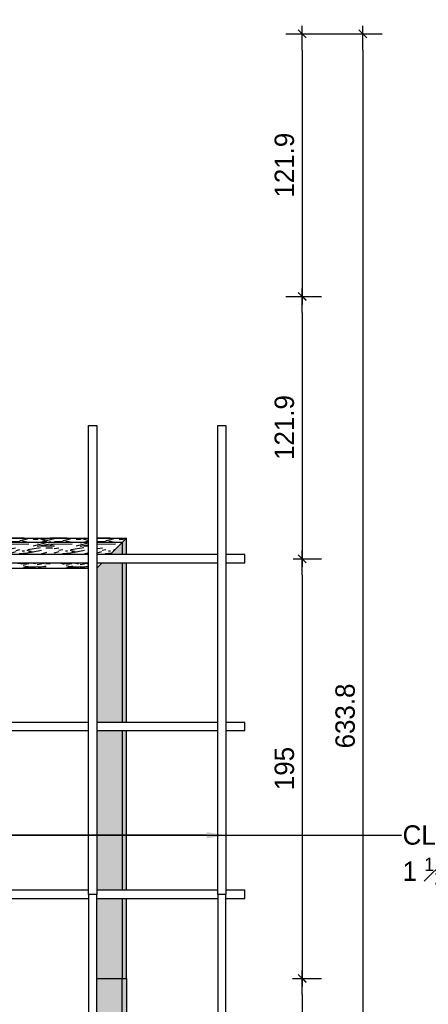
# Model space of a CAD drawing. Header units: millimetres. Extents: x 19458 to 19711, y 4351 to 4752.
# Tile 28 of 256: x 19522.21 to 19524.11, y 4517.67 to 4522.24. Entities that reach past the tile are written whole.
import ezdxf
from ezdxf import colors
from ezdxf.entities.mleader import LeaderData, LeaderLine
from ezdxf.math import Vec2, Vec3

# ---------------------------------------------------------------- set-up
doc = ezdxf.new("R2010")
doc.units = ezdxf.units.MM
doc.set_wipeout_variables(frame=1)
for name, color, linetype in [('0 @ 0.5', 7, 'Continuous'), ('ALFAJIAS', 3, 'Continuous'), ('BOTAGUAS', 8, 'Continuous'), ('CLAVADORES', 1, 'Continuous'), ('cotas', 1, 'Continuous'), ('cotas @ 300', 1, 'Continuous'), ('cotas @ 400', 1, 'Continuous'), ('cotas @ 500', 1, 'Continuous')]:
    doc.layers.add(name, color=color, linetype=linetype)
doc.styles.add('century gothic', font='GOTHIC.TTF')
doc.styles.add('COTAS SMC', font='GOTHIC.TTF')
doc.dimstyles.new('ANOTATIVE 100 SMCONSTRUCCIONES', dxfattribs={"dimscale": 0, "dimtxt": 0.18, "dimasz": 0.15, "dimexe": 0.18, "dimexo": 0.09, "dimgap": 0.1, "dimtad": 1, "dimzin": 0, "dimdsep": 46, "dimtxsty": 'century gothic', "dimblk1": 'FLECHA1', "dimblk2": 'FLECHA1', "dimsah": 1, "dimcen": 0.18, "dimdle": 0.075, "dimclrd": 1, "dimclre": 1, "dimclrt": 2, "dimaunit": 1, "dimadec": 0, "dimazin": 0, "dimtfac": 0.75, "dimtix": 1, "dimtmove": 2, "dimatfit": 3, "dimfxl": 0.09, "dimtvp": 1.5, "dimtfill": 1, "dimtolj": 1, "dimtzin": 0, "dimarcsym": 0})
doc.dimstyles.new('ANOTATIVE CM SMCONSTRUCCIONES', dxfattribs={"dimscale": 0, "dimtxt": 0.18, "dimasz": 0.15, "dimexe": 0.18, "dimexo": 0.18, "dimgap": 0.07, "dimtad": 1, "dimdec": 1, "dimlfac": 100, "dimdsep": 46, "dimtxsty": 'century gothic', "dimblk1": 'FLECHA1', "dimblk2": 'FLECHA1', "dimsah": 1, "dimcen": 0.18, "dimdle": 0.075, "dimclrd": 1, "dimclre": 1, "dimclrt": 2, "dimaunit": 1, "dimadec": 0, "dimazin": 2, "dimtfac": 0.75, "dimtdec": 1, "dimtix": 1, "dimtmove": 2, "dimatfit": 3, "dimfxl": 0.09, "dimtvp": 1.5, "dimtfill": 1, "dimtolj": 1, "dimtzin": 0, "dimarcsym": 0})
doc.dimstyles.new('PIES SMCONSTRUCCIONES', dxfattribs={"dimscale": 0, "dimtxt": 0.18, "dimasz": 0.2, "dimexe": 0.18, "dimexo": 0, "dimgap": 0.1, "dimtad": 1, "dimdec": 0, "dimlfac": 39.370079, "dimzin": 0, "dimdsep": 46, "dimlunit": 4, "dimtxsty": 'COTAS SMC', "dimblk1": 'FLECHA1', "dimblk2": 'FLECHA1', "dimsah": 1, "dimcen": 0.2, "dimdle": 0.075, "dimclrd": 1, "dimclre": 1, "dimclrt": 2, "dimaunit": 1, "dimadec": 0, "dimazin": 0, "dimtfac": 0.75, "dimtdec": 0, "dimtix": 1, "dimtmove": 2, "dimatfit": 3, "dimfxl": 0.09, "dimtvp": 1.5, "dimtfill": 1, "dimtolj": 1, "dimtzin": 0, "dimarcsym": 0})

# ---------------------------------------------------------------- blocks, each defined once
blk = doc.blocks.new('FLECHA1')
at = {"color": 4}
blk.add_line((-0.246176, -0.248081), (0.248081, 0.25), dxfattribs=at)
at = {"color": 1}
blk.add_line((-1, 0), (0.496162, 0), dxfattribs=at)
blk = doc.blocks.new('*D509')
at = {"layer": 'cotas', "color": 1, "lineweight": -2, "transparency": 16777216}
for p, q in [((19614.326, 4625.8448), (19614.326, 4700.8448)), ((19570.9836, 4550.8448), (19524.326, 4550.8448)), ((19614.326, 4548.4298), (19614.326, 4550.8448)), ((19570.5339, 4548.4298), (19524.326, 4548.4298)), ((19614.326, 4473.4298), (19614.326, 4398.4298))]:
    blk.add_line(p, q, dxfattribs=at)
at = {"layer": 'Defpoints', "color": 0, "transparency": 16777216}
for p in [(19614.326, 4550.8448), (19615.9836, 4550.8448), (19615.5339, 4548.4298)]:
    blk.add_point(p, dxfattribs=at)
at = {"layer": 'cotas', "color": 1, "lineweight": -2, "transparency": 16777216, "xscale": 75, "yscale": 75, "zscale": 75}
for p, rotation in [((19614.326, 4550.8448), 270), ((19614.326, 4548.4298), 90)]:
    blk.add_blockref('FLECHA1', p, dxfattribs=dict(at, rotation=rotation))
at = {"layer": 'cotas', "color": 2, "transparency": 16777216, "insert": (19517.3376, 4549.6373), "char_height": 90, "attachment_point": 5, "rotation": 90, "style": 'century gothic', "bg_fill": 3, "box_fill_scale": 1.1, "bg_fill_color": 256, "bg_fill_true_color": 13158600, "bg_fill_transparency": 0}
blk.add_mtext('\\A1;2.42', dxfattribs=at)
blk = doc.blocks.new('*D555')
at = {"layer": 'cotas', "color": 1, "lineweight": -2, "transparency": 16777216}
for p, q in [((19614.326, 4595.8448), (19614.326, 4640.8448)), ((19588.9836, 4550.8448), (19560.326, 4550.8448)), ((19614.326, 4548.4298), (19614.326, 4550.8448)), ((19588.5339, 4548.4298), (19560.326, 4548.4298)), ((19614.326, 4503.4298), (19614.326, 4458.4298))]:
    blk.add_line(p, q, dxfattribs=at)
at = {"layer": 'Defpoints', "color": 0, "transparency": 16777216}
for p in [(19614.326, 4550.8448), (19615.9836, 4550.8448), (19615.5339, 4548.4298)]:
    blk.add_point(p, dxfattribs=at)
at = {"layer": 'cotas', "color": 1, "lineweight": -2, "transparency": 16777216, "xscale": 45, "yscale": 45, "zscale": 45}
for p, rotation in [((19614.326, 4550.8448), 270), ((19614.326, 4548.4298), 90)]:
    blk.add_blockref('FLECHA1', p, dxfattribs=dict(at, rotation=rotation))
at = {"layer": 'cotas', "color": 2, "transparency": 16777216, "insert": (19556.133, 4549.6373), "char_height": 54, "attachment_point": 5, "rotation": 90, "style": 'century gothic', "bg_fill": 3, "box_fill_scale": 1.1, "bg_fill_color": 256, "bg_fill_true_color": 13158600, "bg_fill_transparency": 0}
blk.add_mtext('\\A1;2.42', dxfattribs=at)
blk = doc.blocks.new('*D561')
at = {"layer": 'cotas', "color": 1, "lineweight": -2, "transparency": 16777216}
for p, q in [((19614.326, 4610.8448), (19614.326, 4670.8448)), ((19579.9836, 4550.8448), (19542.326, 4550.8448)), ((19614.326, 4548.4298), (19614.326, 4550.8448)), ((19579.5339, 4548.4298), (19542.326, 4548.4298)), ((19614.326, 4488.4298), (19614.326, 4428.4298))]:
    blk.add_line(p, q, dxfattribs=at)
at = {"layer": 'Defpoints', "color": 0, "transparency": 16777216}
for p in [(19614.326, 4550.8448), (19615.9836, 4550.8448), (19615.5339, 4548.4298)]:
    blk.add_point(p, dxfattribs=at)
at = {"layer": 'cotas', "color": 1, "lineweight": -2, "transparency": 16777216, "xscale": 60, "yscale": 60, "zscale": 60}
for p, rotation in [((19614.326, 4550.8448), 270), ((19614.326, 4548.4298), 90)]:
    blk.add_blockref('FLECHA1', p, dxfattribs=dict(at, rotation=rotation))
at = {"layer": 'cotas', "color": 2, "transparency": 16777216, "insert": (19536.7353, 4549.6373), "char_height": 72, "attachment_point": 5, "rotation": 90, "style": 'century gothic', "bg_fill": 3, "box_fill_scale": 1.1, "bg_fill_color": 256, "bg_fill_true_color": 13158600, "bg_fill_transparency": 0}
blk.add_mtext('\\A1;2.42', dxfattribs=at)
blk = doc.blocks.new('*D564')
at = {"layer": 'cotas', "color": 1, "lineweight": -2, "transparency": 16777216}
for p, q in [((19620.0128, 4651.7533), (19620.0128, 4751.7533)), ((19620.4168, 4551.7533), (19530.0128, 4551.7533)), ((19620.0128, 4550.5333), (19620.0128, 4551.7533)), ((19620.4168, 4550.5333), (19530.0128, 4550.5333)), ((19620.0128, 4450.5333), (19620.0128, 4350.5333))]:
    blk.add_line(p, q, dxfattribs=at)
at = {"layer": 'Defpoints', "color": 0, "transparency": 16777216}
for p in [(19620.0128, 4551.7533), (19620.4168, 4551.7533), (19620.4168, 4550.5333)]:
    blk.add_point(p, dxfattribs=at)
at = {"layer": 'cotas', "color": 1, "lineweight": -2, "transparency": 16777216, "xscale": 100, "yscale": 100, "zscale": 100}
for p, rotation in [((19620.0128, 4551.7533), 270), ((19620.0128, 4550.5333), 90)]:
    blk.add_blockref('FLECHA1', p, dxfattribs=dict(at, rotation=rotation))
at = {"layer": 'cotas', "color": 2, "transparency": 16777216, "insert": (19523.8809, 4551.1433), "char_height": 90, "attachment_point": 5, "rotation": 90, "style": 'COTAS SMC', "bg_fill": 3, "box_fill_scale": 1.1, "bg_fill_color": 256, "bg_fill_true_color": 13158600, "bg_fill_transparency": 0}
blk.add_mtext("\\A1;4'", dxfattribs=at)
blk = doc.blocks.new('*D614')
at = {"layer": 'cotas', "color": 1, "lineweight": -2, "transparency": 16777216}
for p, q in [((19620.0128, 4631.7533), (19620.0128, 4711.7533)), ((19620.4168, 4551.7533), (19548.0128, 4551.7533)), ((19620.0128, 4550.5333), (19620.0128, 4551.7533)), ((19620.4168, 4550.5333), (19548.0128, 4550.5333)), ((19620.0128, 4470.5333), (19620.0128, 4390.5333))]:
    blk.add_line(p, q, dxfattribs=at)
at = {"layer": 'Defpoints', "color": 0, "transparency": 16777216}
for p in [(19620.0128, 4551.7533), (19620.4168, 4551.7533), (19620.4168, 4550.5333)]:
    blk.add_point(p, dxfattribs=at)
at = {"layer": 'cotas', "color": 1, "lineweight": -2, "transparency": 16777216, "xscale": 80, "yscale": 80, "zscale": 80}
for p, rotation in [((19620.0128, 4551.7533), 270), ((19620.0128, 4550.5333), 90)]:
    blk.add_blockref('FLECHA1', p, dxfattribs=dict(at, rotation=rotation))
at = {"layer": 'cotas', "color": 2, "transparency": 16777216, "insert": (19543.1073, 4551.1433), "char_height": 72, "attachment_point": 5, "rotation": 90, "style": 'COTAS SMC', "bg_fill": 3, "box_fill_scale": 1.1, "bg_fill_color": 256, "bg_fill_true_color": 13158600, "bg_fill_transparency": 0}
blk.add_mtext("\\A1;4'", dxfattribs=at)
blk = doc.blocks.new('B01')
blk.add_wipeout([(19443.983, 4515.7425), (19444.123, 4515.8825), (19444.123, 4517.7875), (19443.983, 4517.7875)]).dxf.layer = 'BOTAGUAS'
at = {"layer": 'BOTAGUAS'}
h = blk.add_hatch(dxfattribs=at)
h.set_pattern_fill('MADERA_03', color=250, scale=0.2, angle=90, pattern_type=2)
h.set_pattern_definition([(90, (-0.156, 0.142), (-0.2, 1e-17), [0.04, -0.16]), (98.9726, (-0.048, 0.144), (-0.199999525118, 1.200000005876), [0.0384708, -3.8086058]), (95.7105, (-0.06, 0.142), (-0.19999710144, 1.800000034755), [0.0401996, -1.9697752]), (74.5779, (-0.12, 0.142), (0.5999974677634, 2.1999999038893), [0.0601664, -5.9564754]), (83.6599, (-0.186, 0.146), (-4.086e-07, 0.200000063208), [0.0362216, -1.7748552]), (75.0686, (-0.072, 0.152), (0.199999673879, 0.799999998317), [0.0310484, -3.0737864]), (78.6901, (-0.188, 0.082), (-7.413e-08, 0.2000000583), [0.0815844, -0.9382194]), (95.7105, (-0.03, 0.144), (-0.19999710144, 1.800000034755), [0.0200998, -1.989875]), (90, (-0.114, 0.142), (-0.2, 1e-17), [0.02, -0.18]), (90, (-0.138, 0.102), (-0.2, 1e-17), [0.06, -0.14]), (101.3099, (-0.168, 0.142), (-0.19999948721, 0.79999995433), [0.020396, -0.9994078]), (92.7263, (-0.094, 0.122), (-0.1999992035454, 4.0000000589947), [0.0420476, -4.1627116]), (82.4054, (-0.088, 0.132), (0.19999873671, 1.599999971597), [0.0302654, -2.9962834]), (90, (-0.012, 0.122), (-0.2, 1e-17), [0.04, -0.16]), (88.8309, (-0.002, 0.102), (-1.5360345e-07, 0.2000000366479), [0.0980204, -9.70402]), (90, (-0.152, 0.102), (-0.2, 1e-17), [0.02, -0.18]), (90, (-0.168, 0.122), (-0.2, 1e-17), [0.02, -0.18]), (90, (-0.186, 0.032), (-0.2, 1e-17), [0.03, -0.17]), (80.5377, (-0.196, 0.086), (-7.752e-08, 0.200000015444), [0.0608276, -1.1557248]), (90, (-0.196, 0.022), (-0.2, 1e-17), [0.04, -0.16]), (90, (-0.016, 1e-18), (-0.2, 1e-17), [0.022, -0.178]), (90, (-0.026, 0.102), (-0.2, 1e-17), [0.02, -0.18]), (90, (-0.032, 2e-18), (-0.2, 1e-17), [0.042, -0.158]), (95.4403, (-0.044, 0.102), (-0.199998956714, 1.9999999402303), [0.04219, -4.1768144]), (90, (-0.06, 0.104), (-0.2, 1e-17), [0.038, -0.162]), (90, (-0.064, 4e-18), (-0.2, 1e-17), [0.022, -0.178]), (88.8309, (-0.096, 0.024), (-1.5360345e-07, 0.2000000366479), [0.0980204, -9.70402]), (90, (-0.114, 0.042), (-0.2, 1e-17), [0.02, -0.18]), (90, (-0.12, 0.022), (-0.2, 1e-17), [0.02, -0.18]), (90, (-0.12, 0.102), (-0.2, 1e-17), [0.04, -0.16]), (90, (-0.124, 0.062), (-0.2, 1e-17), [0.02, -0.18]), (90, (-0.148, 0.022), (-0.2, 1e-17), [0.04, -0.16]), (109.6538, (-0.064, 0.076), (-0.79999891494, 2.200000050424), [0.0297322, -2.9434812]), (101.3099, (-0.12, 0.042), (-0.19999948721, 0.79999995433), [0.020396, -0.9994078]), (101.3099, (-0.11, 0.122), (-0.19999948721, 0.79999995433), [0.020396, -0.9994078]), (95.7105, (-0.186, 0.062), (-0.19999710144, 1.800000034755), [0.0200998, -1.989875]), (79.6952, (-0.2, 1e-17), (0.19999893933, 1.199999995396), [0.0223606, -2.213707]), (78.6901, (-0.016, 0.022), (-7.413e-08, 0.2000000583), [0.020396, -0.9994078]), (180, (-0.012, 0.042), (-2e-17, -0.2), [0, -0.2]), (76.6076, (-0.124, 8e-18), (0.7999939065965, 3.400000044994), [0.043174, -4.2742308]), (101.3099, (-0.152, 0.122), (-0.19999948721, 0.79999995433), [0.020396, -0.9994078]), (100.3048, (-0.026, 0.122), (-0.199999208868, 0.999999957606), [0.0223606, -2.213707]), (78.6901, (-0.114, 0.062), (-7.413e-08, 0.2000000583), [0.020396, -0.9994078]), (78.6901, (-0.124, 0.082), (-7.413e-08, 0.2000000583), [0.020396, -0.9994078]), (71.5651, (-0.104, 6e-18), (-2.3367e-07, 0.19999995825), [0.0252982, -0.6071572]), (75.9638, (-0.172, 0.022), (-2.4875e-07, 0.19999992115), [0.0824622, -0.7421588]), (73.3008, (-0.186, 0.062), (0.39999874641, 1.399999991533), [0.0626418, -2.025419]), (90, (-0.196, 0.062), (-0.2, 1e-17), [0.024, -0.176]), (75.9638, (-0.032, 0.042), (-2.4875e-07, 0.19999992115), [0.0824622, -0.7421588]), (75.9638, (-0.046, 0.022), (-2.4875e-07, 0.19999992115), [0.0824622, -0.7421588]), (75.9638, (-0.064, 0.022), (-2.4875e-07, 0.19999992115), [0.0824622, -0.7421588]), (79.6952, (-0.152, 9e-18), (0.19999893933, 1.199999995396), [0.0223606, -2.213707]), (75.9638, (-0.148, 0.062), (-2.4875e-07, 0.19999992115), [0.041231, -0.78339]), (79.6952, (-0.088, 5e-18), (0.19999893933, 1.199999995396), [0.0223606, -2.213707]), (87.6141, (-0.074, 0.104), (-2.452822e-07, 0.199999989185), [0.0480416, -4.756123]), (79.6952, (-0.11, 0.082), (0.19999893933, 1.199999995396), [0.0223606, -2.213707]), (102.5288, (-0.106, 0.104), (-0.199999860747, 0.800000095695), [0.018439, -1.8254698]), (79.5626, (-0.078, 5e-18), (0.3999970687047, 2.199999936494), [0.0772788, -7.650591]), (81.8699, (-0.064, 0.076), (4.835e-08, 0.199999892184), [0.0282842, -1.3859292]), (94.7636, (-0.084, 0.022), (-0.199998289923, 2.199999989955), [0.0481664, -2.3601524]), (90, (-0.088, 0.07), (-0.2, 1e-17), [0.062, -0.138]), (74.7449, (-0.178, 1e-17), (0.199999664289, 0.799999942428), [0.0228036, -2.2575472]), (80.5377, (-0.012, 0.042), (-7.752e-08, 0.200000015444), [0.0608276, -1.1557248]), (70.0169, (-0.054, 3e-18), (0.19999986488, 0.599999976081), [0.0234094, -2.3175304]), (90, (-0.172, 0.162), (-0.2, 1e-17), [0.01, -0.19]), (90, (-0.084, 0.162), (-0.2, 1e-17), [0.02, -0.18]), (101.3099, (-0.012, 0.162), (-0.19999948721, 0.79999995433), [0.020396, -0.9994078]), (90, (-0.032, 0.164), (-0.2, 1e-17), [0.036, -0.164]), (73.3008, (-0.138, 0.162), (0.39999874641, 1.399999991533), [0.0208806, -2.0671802]), (78.0207, (-0.096, 0.164), (0.8002195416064, 3.7999999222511), [0.0368014, -6.7101288]), (180, (-0.012, 0.162), (-2e-17, -0.2), [0, -0.2]), (90, (-0.016, 0.182), (-0.2, 1e-17), [0.018, -0.182]), (90, (-0.054, 0.182), (-0.2, 1e-17), [0.018, -0.182]), (90, (-0.064, 0.182), (-0.2, 1e-17), [0.018, -0.182]), (66.0376, (-0.132, 0.182), (0.599997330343, 1.400000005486), [0.0196978, -1.9500724]), (78.5163, (-0.156, 0.182), (0.2000310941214, 0.99999999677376), [0.0183676, -13.043105]), (71.5651, (-0.084, 0.182), (-2.3367e-07, 0.19999995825), [0.0189736, -0.6134816]), (77.4712, (-0.182, 0.182), (0.19999992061, 1.000000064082), [0.018439, -1.8254698])])
h.paths.add_polyline_path([(19443.983, 4515.7425), (19444.123, 4515.8825), (19444.123, 4517.7875), (19443.983, 4517.7875)])
blk.add_line((19444.003, 4515.7625), (19444.003, 4517.7875), dxfattribs=at)
blk.add_lwpolyline([(19443.983, 4515.7425), (19444.123, 4515.8825), (19444.123, 4517.7875), (19443.983, 4517.7875)], close=True, dxfattribs=at)
blk = doc.blocks.new('B04')
blk.add_wipeout([(19443.983, 4519.8325), (19444.123, 4519.6925), (19445.6411, 4519.6925), (19445.6411, 4519.8325)]).dxf.layer = 'BOTAGUAS'
at = {"layer": 'BOTAGUAS'}
h = blk.add_hatch(dxfattribs=at)
h.set_pattern_fill('MADERA_03', color=250, scale=0.2, pattern_type=2)
h.set_pattern_definition([(0, (31.14303, 0.156), (0, 0.2), [0.04, -0.16]), (8.9726, (31.145034, 0.048), (1.200000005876, 0.199999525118), [0.0384708, -3.8086058]), (5.7105, (31.143034, 0.06), (1.800000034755, 0.19999710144), [0.0401996, -1.9697752]), (344.5779, (31.1430343, 0.12), (2.1999999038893, -0.5999974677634), [0.0601664, -5.9564754]), (353.6599, (31.147034, 0.186), (0.200000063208, 4.086e-07), [0.0362216, -1.7748552]), (345.0686, (31.153034, 0.072), (0.799999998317, -0.199999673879), [0.0310484, -3.0737864]), (348.6901, (31.083034, 0.188), (0.2000000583, 7.413e-08), [0.0815844, -0.9382194]), (5.7105, (31.145034, 0.03), (1.800000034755, 0.19999710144), [0.0200998, -1.989875]), (0, (31.14303, 0.114), (0, 0.2), [0.02, -0.18]), (0, (31.10303, 0.138), (0, 0.2), [0.06, -0.14]), (11.3099, (31.143034, 0.168), (0.79999995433, 0.19999948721), [0.020396, -0.9994078]), (2.7263, (31.123034, 0.094), (4.0000000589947, 0.1999992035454), [0.0420476, -4.1627116]), (352.4054, (31.133034, 0.088), (1.599999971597, -0.19999873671), [0.0302654, -2.9962834]), (0, (31.12303, 0.012), (0, 0.2), [0.04, -0.16]), (358.8309, (31.1030343, 0.002), (0.2000000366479, 1.5360345e-07), [0.0980204, -9.70402]), (0, (31.10303, 0.152), (0, 0.2), [0.02, -0.18]), (0, (31.12303, 0.168), (0, 0.2), [0.02, -0.18]), (0, (31.03303, 0.186), (0, 0.2), [0.03, -0.17]), (350.5377, (31.087034, 0.196), (0.200000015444, 7.752e-08), [0.0608276, -1.1557248]), (0, (31.02303, 0.196), (0, 0.2), [0.04, -0.16]), (0, (31.00103, 0.016), (0, 0.2), [0.022, -0.178]), (0, (31.10303, 0.026), (0, 0.2), [0.02, -0.18]), (0, (31.00103, 0.032), (0, 0.2), [0.042, -0.158]), (5.4403, (31.103034, 0.044), (1.9999999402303, 0.199998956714), [0.04219, -4.1768144]), (0, (31.10503, 0.06), (0, 0.2), [0.038, -0.162]), (0, (31.00103, 0.064), (0, 0.2), [0.022, -0.178]), (358.8309, (31.0250343, 0.096), (0.2000000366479, 1.5360345e-07), [0.0980204, -9.70402]), (0, (31.04303, 0.114), (0, 0.2), [0.02, -0.18]), (0, (31.02303, 0.12), (0, 0.2), [0.02, -0.18]), (0, (31.10303, 0.12), (0, 0.2), [0.04, -0.16]), (0, (31.06303, 0.124), (0, 0.2), [0.02, -0.18]), (0, (31.02303, 0.148), (0, 0.2), [0.04, -0.16]), (19.6538, (31.077034, 0.064), (2.200000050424, 0.79999891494), [0.0297322, -2.9434812]), (11.3099, (31.043034, 0.12), (0.79999995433, 0.19999948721), [0.020396, -0.9994078]), (11.3099, (31.123034, 0.11), (0.79999995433, 0.19999948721), [0.020396, -0.9994078]), (5.7105, (31.063034, 0.186), (1.800000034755, 0.19999710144), [0.0200998, -1.989875]), (349.6952, (31.001034, 0.2), (1.199999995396, -0.19999893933), [0.0223606, -2.213707]), (348.6901, (31.023034, 0.016), (0.2000000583, 7.413e-08), [0.020396, -0.9994078]), (90, (31.04303, 0.012), (-0.2, 1e-17), [0, -0.2]), (346.6076, (31.001034, 0.124), (3.400000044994, -0.7999939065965), [0.043174, -4.2742308]), (11.3099, (31.123034, 0.152), (0.79999995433, 0.19999948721), [0.020396, -0.9994078]), (10.3048, (31.123034, 0.026), (0.999999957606, 0.199999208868), [0.0223606, -2.213707]), (348.6901, (31.063034, 0.114), (0.2000000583, 7.413e-08), [0.020396, -0.9994078]), (348.6901, (31.083034, 0.124), (0.2000000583, 7.413e-08), [0.020396, -0.9994078]), (341.5651, (31.001034, 0.104), (0.19999995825, 2.3367e-07), [0.0252982, -0.6071572]), (345.9638, (31.023034, 0.172), (0.19999992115, 2.4875e-07), [0.0824622, -0.7421588]), (343.3008, (31.063034, 0.186), (1.399999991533, -0.39999874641), [0.0626418, -2.025419]), (0, (31.06303, 0.196), (0, 0.2), [0.024, -0.176]), (345.9638, (31.043034, 0.032), (0.19999992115, 2.4875e-07), [0.0824622, -0.7421588]), (345.9638, (31.023034, 0.046), (0.19999992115, 2.4875e-07), [0.0824622, -0.7421588]), (345.9638, (31.023034, 0.064), (0.19999992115, 2.4875e-07), [0.0824622, -0.7421588]), (349.6952, (31.001034, 0.152), (1.199999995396, -0.19999893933), [0.0223606, -2.213707]), (345.9638, (31.063034, 0.148), (0.19999992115, 2.4875e-07), [0.041231, -0.78339]), (349.6952, (31.001034, 0.088), (1.199999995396, -0.19999893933), [0.0223606, -2.213707]), (357.6141, (31.105034, 0.074), (0.199999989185, 2.452822e-07), [0.0480416, -4.756123]), (349.6952, (31.083034, 0.11), (1.199999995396, -0.19999893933), [0.0223606, -2.213707]), (12.5288, (31.105034, 0.106), (0.800000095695, 0.199999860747), [0.018439, -1.8254698]), (349.5626, (31.0010343, 0.078), (2.199999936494, -0.3999970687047), [0.0772788, -7.650591]), (351.8699, (31.077034, 0.064), (0.199999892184, -4.835e-08), [0.0282842, -1.3859292]), (4.7636, (31.023034, 0.084), (2.199999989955, 0.199998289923), [0.0481664, -2.3601524]), (0, (31.07103, 0.088), (0, 0.2), [0.062, -0.138]), (344.7449, (31.001034, 0.178), (0.799999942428, -0.199999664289), [0.0228036, -2.2575472]), (350.5377, (31.043034, 0.012), (0.200000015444, 7.752e-08), [0.0608276, -1.1557248]), (340.0169, (31.001034, 0.054), (0.599999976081, -0.19999986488), [0.0234094, -2.3175304]), (0, (31.16303, 0.172), (0, 0.2), [0.01, -0.19]), (0, (31.16303, 0.084), (0, 0.2), [0.02, -0.18]), (11.3099, (31.163034, 0.012), (0.79999995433, 0.19999948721), [0.020396, -0.9994078]), (0, (31.16503, 0.032), (0, 0.2), [0.036, -0.164]), (343.3008, (31.163034, 0.138), (1.399999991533, -0.39999874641), [0.0208806, -2.0671802]), (348.0207, (31.1650343, 0.096), (3.7999999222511, -0.8002195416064), [0.0368014, -6.7101288]), (90, (31.16303, 0.012), (-0.2, 1e-17), [0, -0.2]), (0, (31.18303, 0.016), (0, 0.2), [0.018, -0.182]), (0, (31.18303, 0.054), (0, 0.2), [0.018, -0.182]), (0, (31.18303, 0.064), (0, 0.2), [0.018, -0.182]), (336.0376, (31.183034, 0.132), (1.400000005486, -0.599997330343), [0.0196978, -1.9500724]), (348.5163, (31.1830343, 0.156), (0.99999999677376, -0.2000310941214), [0.0183676, -13.043105]), (341.5651, (31.183034, 0.084), (0.19999995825, 2.3367e-07), [0.0189736, -0.6134816]), (347.4712, (31.183034, 0.182), (1.000000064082, -0.19999992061), [0.018439, -1.8254698])])
h.paths.add_polyline_path([(19443.983, 4519.8325), (19444.123, 4519.6925), (19445.6411, 4519.6925), (19445.6411, 4519.8325)])
blk.add_line((19444.003, 4519.8125), (19445.6411, 4519.8125), dxfattribs=at)
blk.add_lwpolyline([(19443.983, 4519.8325), (19444.123, 4519.6925), (19445.6411, 4519.6925), (19445.6411, 4519.8325)], close=True, dxfattribs=at)
blk = doc.blocks.new('*D775')
at = {"color": 1, "lineweight": -2, "transparency": 16777216}
for p, q in [((19523.4502, 4522.1759), (19523.6165, 4522.1759)), ((19523.5265, 4522.1009), (19523.5265, 4521.0317)), ((19523.4502, 4520.9567), (19523.6165, 4520.9567))]:
    blk.add_line(p, q, dxfattribs=at)
at = {"layer": 'Defpoints', "color": 0, "transparency": 16777216}
for p in [(19523.3602, 4522.1759), (19523.3602, 4520.9567), (19523.5265, 4520.9567)]:
    blk.add_point(p, dxfattribs=at)
at = {"color": 1, "lineweight": -2, "transparency": 16777216, "xscale": 0.075, "yscale": 0.075, "zscale": 0.075}
for p, rotation in [((19523.5265, 4522.1759), 90), ((19523.5265, 4520.9567), 270)]:
    blk.add_blockref('FLECHA1', p, dxfattribs=dict(at, rotation=rotation))
at = {"color": 2, "transparency": 16777216, "insert": (19523.4442, 4521.5663), "char_height": 0.09, "attachment_point": 5, "rotation": 90, "style": 'century gothic', "bg_fill": 3, "box_fill_scale": 1.1, "bg_fill_color": 256, "bg_fill_true_color": 13158600, "bg_fill_transparency": 0}
blk.add_mtext('\\A1;121.9', dxfattribs=at)
blk = doc.blocks.new('*D776')
at = {"color": 1, "lineweight": -2, "transparency": 16777216}
for p, q in [((19523.4502, 4520.9567), (19523.6165, 4520.9567)), ((19523.5265, 4520.8817), (19523.5265, 4519.8125)), ((19523.4852, 4519.7375), (19523.6165, 4519.7375))]:
    blk.add_line(p, q, dxfattribs=at)
at = {"layer": 'Defpoints', "color": 0, "transparency": 16777216}
for p in [(19523.3602, 4520.9567), (19523.3952, 4519.7375), (19523.5265, 4519.7375)]:
    blk.add_point(p, dxfattribs=at)
at = {"color": 1, "lineweight": -2, "transparency": 16777216, "xscale": 0.075, "yscale": 0.075, "zscale": 0.075}
for p, rotation in [((19523.5265, 4520.9567), 90), ((19523.5265, 4519.7375), 270)]:
    blk.add_blockref('FLECHA1', p, dxfattribs=dict(at, rotation=rotation))
at = {"color": 2, "transparency": 16777216, "insert": (19523.4442, 4520.3471), "char_height": 0.09, "attachment_point": 5, "rotation": 90, "style": 'century gothic', "bg_fill": 3, "box_fill_scale": 1.1, "bg_fill_color": 256, "bg_fill_true_color": 13158600, "bg_fill_transparency": 0}
blk.add_mtext('\\A1;121.9', dxfattribs=at)
blk = doc.blocks.new('*D777')
at = {"color": 1, "lineweight": -2, "transparency": 16777216}
for p, q in [((19523.4852, 4519.7375), (19523.6165, 4519.7375)), ((19523.5265, 4519.6625), (19523.5265, 4517.8625)), ((19523.4822, 4517.7875), (19523.6165, 4517.7875))]:
    blk.add_line(p, q, dxfattribs=at)
at = {"layer": 'Defpoints', "color": 0, "transparency": 16777216}
for p in [(19523.3952, 4519.7375), (19523.3922, 4517.7875), (19523.5265, 4517.7875)]:
    blk.add_point(p, dxfattribs=at)
at = {"color": 1, "lineweight": -2, "transparency": 16777216, "xscale": 0.075, "yscale": 0.075, "zscale": 0.075}
for p, rotation in [((19523.5265, 4519.7375), 90), ((19523.5265, 4517.7875), 270)]:
    blk.add_blockref('FLECHA1', p, dxfattribs=dict(at, rotation=rotation))
at = {"color": 2, "transparency": 16777216, "insert": (19523.4442, 4518.7625), "char_height": 0.09, "attachment_point": 5, "rotation": 90, "style": 'century gothic', "bg_fill": 3, "box_fill_scale": 1.1, "bg_fill_color": 256, "bg_fill_true_color": 13158600, "bg_fill_transparency": 0}
blk.add_mtext('\\A1;195', dxfattribs=at)
blk = doc.blocks.new('*D778')
at = {"color": 1, "lineweight": -2, "transparency": 16777216}
for p, q in [((19523.4822, 4517.7875), (19523.6165, 4517.7875)), ((19523.5265, 4517.7125), (19523.5265, 4516.8875)), ((19523.481, 4516.8125), (19523.6165, 4516.8125))]:
    blk.add_line(p, q, dxfattribs=at)
at = {"layer": 'Defpoints', "color": 0, "transparency": 16777216}
for p in [(19523.3922, 4517.7875), (19523.391, 4516.8125), (19523.5265, 4516.8125)]:
    blk.add_point(p, dxfattribs=at)
at = {"color": 1, "lineweight": -2, "transparency": 16777216, "xscale": 0.075, "yscale": 0.075, "zscale": 0.075}
for p, rotation in [((19523.5265, 4517.7875), 90), ((19523.5265, 4516.8125), 270)]:
    blk.add_blockref('FLECHA1', p, dxfattribs=dict(at, rotation=rotation))
at = {"color": 2, "transparency": 16777216, "insert": (19523.4442, 4517.3), "char_height": 0.09, "attachment_point": 5, "rotation": 90, "style": 'century gothic', "bg_fill": 3, "box_fill_scale": 1.1, "bg_fill_color": 256, "bg_fill_true_color": 13158600, "bg_fill_transparency": 0}
blk.add_mtext('\\A1;97.5', dxfattribs=at)
blk = doc.blocks.new('*D780')
at = {"color": 1, "lineweight": -2, "transparency": 16777216}
for p, q in [((19523.4502, 4522.1759), (19523.8989, 4522.1759)), ((19523.8089, 4522.1009), (19523.8089, 4515.9125)), ((19523.4502, 4515.8375), (19523.8989, 4515.8375))]:
    blk.add_line(p, q, dxfattribs=at)
at = {"layer": 'Defpoints', "color": 0, "transparency": 16777216}
for p in [(19523.3602, 4522.1759), (19523.3602, 4515.8375), (19523.8089, 4515.8375)]:
    blk.add_point(p, dxfattribs=at)
at = {"color": 1, "lineweight": -2, "transparency": 16777216, "xscale": 0.075, "yscale": 0.075, "zscale": 0.075}
for p, rotation in [((19523.8089, 4522.1759), 90), ((19523.8089, 4515.8375), 270)]:
    blk.add_blockref('FLECHA1', p, dxfattribs=dict(at, rotation=rotation))
at = {"color": 2, "transparency": 16777216, "insert": (19523.7266, 4519.0067), "char_height": 0.09, "attachment_point": 5, "rotation": 90, "style": 'century gothic', "bg_fill": 3, "box_fill_scale": 1.1, "bg_fill_color": 256, "bg_fill_true_color": 13158600, "bg_fill_transparency": 0}
blk.add_mtext('\\A1;633.8', dxfattribs=at)
blk = doc.blocks.new('RF02')
at = {"color": 2}
blk.add_wipeout([(19523.2101, 4522.5007), (19523.2101, 4522.4627), (19526.9945, 4522.4627), (19526.9945, 4522.5007)], dxfattribs=at).dxf.layer = 'ALFAJIAS'
at = {"layer": 'ALFAJIAS', "color": 2}
for p, q in [((19523.2101, 4522.4627), (19523.2101, 4522.5007)), ((19523.2253, 4522.5007), (19523.2101, 4522.5007)), ((19523.2101, 4522.4627), (19523.2253, 4522.4627)), ((19523.2253, 4522.4627), (19523.2253, 4522.5007)), ((19523.2253, 4522.5007), (19523.8532, 4522.5007)), ((19523.8532, 4522.4627), (19523.2253, 4522.4627)), ((19523.8586, 4522.5007), (19523.8532, 4522.5007)), ((19523.8586, 4522.4627), (19523.8532, 4522.4627)), ((19523.8586, 4522.5007), (19525.067, 4522.5007)), ((19525.067, 4522.4627), (19523.8586, 4522.4627)), ((19525.067, 4522.5007), (19525.067, 4522.4627)), ((19526.9945, 4522.5007), (19525.067, 4522.5007)), ((19525.067, 4522.4627), (19526.9945, 4522.4627)), ((19526.9945, 4522.4627), (19526.9945, 4522.5007))]:
    blk.add_line(p, q, dxfattribs=at)
blk = doc.blocks.new('CL03')
blk.add_wipeout([(19519.5346, 4515.2185), (19519.5726, 4515.2185), (19519.5726, 4518.1775), (19519.5346, 4518.1775)]).dxf.layer = 'CLAVADORES'
at = {"layer": 'CLAVADORES'}
blk.add_lwpolyline([(19519.5346, 4515.2185), (19519.5726, 4515.2185), (19519.5726, 4518.1775), (19519.5346, 4518.1775)], close=True, dxfattribs=at)
blk = doc.blocks.new('CL04')
blk.add_wipeout([(19519.5346, 4520.3565), (19519.5726, 4520.3565), (19519.5726, 4518.1775), (19519.5346, 4518.1775)]).dxf.layer = 'CLAVADORES'
at = {"layer": 'CLAVADORES'}
blk.add_lwpolyline([(19519.5346, 4520.3565), (19519.5726, 4520.3565), (19519.5726, 4518.1775), (19519.5346, 4518.1775)], close=True, dxfattribs=at)
blk = doc.blocks.new('*U796')
at = {"layer": 'cotas @ 500'}
dim = blk.add_linear_dim(base=(19614.3260382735, 4550.8448237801), p1=(19615.5338597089, 4548.4298237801), p2=(19615.9836080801, 4550.8448237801), angle=90, dimstyle='ANOTATIVE 100 SMCONSTRUCCIONES', override={"dimscale": 500, "dimtix": 1, "dimtofl": 1, "dimtmove": 1, "dimatfit": 1}, dxfattribs=at)
dim.commit()
dim.dimension.update_dxf_attribs({"geometry": '*D509', "text_midpoint": (19517.3375950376, 4549.6373237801)})
at = {"layer": 'cotas @ 300'}
dim = blk.add_linear_dim(base=(19614.3260382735, 4550.8448237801), p1=(19615.5338597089, 4548.4298237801), p2=(19615.9836080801, 4550.8448237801), angle=90, dimstyle='ANOTATIVE 100 SMCONSTRUCCIONES', override={"dimscale": 300, "dimtix": 1, "dimtofl": 1, "dimtmove": 1, "dimatfit": 1}, dxfattribs=at)
dim.commit()
dim.dimension.update_dxf_attribs({"geometry": '*D555', "text_midpoint": (19556.132972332, 4549.6373237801)})
at = {"layer": 'cotas @ 400'}
dim = blk.add_linear_dim(base=(19614.3260382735, 4550.8448237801), p1=(19615.5338597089, 4548.4298237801), p2=(19615.9836080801, 4550.8448237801), angle=90, dimstyle='ANOTATIVE 100 SMCONSTRUCCIONES', override={"dimscale": 400, "dimtix": 1, "dimtofl": 1, "dimtmove": 1, "dimatfit": 1}, dxfattribs=at)
dim.commit()
dim.dimension.update_dxf_attribs({"geometry": '*D561', "text_midpoint": (19536.7352836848, 4549.6373237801)})
blk = doc.blocks.new('*U798')
at = {"layer": 'cotas @ 500'}
dim = blk.add_linear_dim(base=(19620.0128, 4551.7533), p1=(19620.4168, 4550.5333), p2=(19620.4168, 4551.7533), angle=90, dimstyle='PIES SMCONSTRUCCIONES', override={"dimscale": 500, "dimtix": 1, "dimtofl": 1, "dimtmove": 2, "dimatfit": 3}, dxfattribs=at)
dim.commit()
dim.dimension.update_dxf_attribs({"geometry": '*D564', "text_midpoint": (19523.8809, 4551.1433)})
at = {"layer": 'cotas @ 400'}
dim = blk.add_linear_dim(base=(19620.0128, 4551.7533), p1=(19620.4168, 4550.5333), p2=(19620.4168, 4551.7533), angle=90, dimstyle='PIES SMCONSTRUCCIONES', override={"dimscale": 400, "dimtix": 1, "dimtofl": 1, "dimtmove": 2, "dimatfit": 3}, dxfattribs=at)
dim.commit()
dim.dimension.update_dxf_attribs({"geometry": '*D614', "text_midpoint": (19543.1073, 4551.1433)})

msp = doc.modelspace()

# ---------------------------------------------------------------- block references
at = {"layer": 'cotas'}
msp.add_blockref('*U796', (0, 0), dxfattribs=at)

# ---------------------------------------------------------------- next in the draw order: block references
msp.add_blockref('*U798', (0, 0), dxfattribs=at)

# ---------------------------------------------------------------- next in the draw order: block references
at = {"xscale": -1}
msp.add_blockref('B01', (38966.6938, 0), dxfattribs=at)

# ---------------------------------------------------------------- next in the draw order: dimensions: what is measured, and where the dimension line sits
at = {"layer": '0 @ 0.5'}
dim = msp.add_linear_dim(base=(19523.5265, 4520.9567), p1=(19523.3602, 4522.1759), p2=(19523.3602, 4520.9567), angle=90, dimstyle='ANOTATIVE CM SMCONSTRUCCIONES', override={"dimscale": 0.5, "dimtix": 1, "dimtofl": 1, "dimtmove": 2, "dimatfit": 3}, dxfattribs=at)
dim.commit()
dim.dimension.update_dxf_attribs({"geometry": '*D775', "text_midpoint": (19523.4442, 4521.5663)})

# ---------------------------------------------------------------- next in the draw order: block references
at = {"rotation": 180}
msp.add_blockref('B01', (38966.6938, 9035.5751), dxfattribs=at)

# ---------------------------------------------------------------- next in the draw order: dimensions: what is measured, and where the dimension line sits
at = {"layer": '0 @ 0.5'}
dim = msp.add_linear_dim(base=(19523.5265, 4519.7375), p1=(19523.3602, 4520.9567), p2=(19523.3952, 4519.7375), angle=90, dimstyle='ANOTATIVE CM SMCONSTRUCCIONES', override={"dimscale": 0.5, "dimtix": 1, "dimtofl": 1, "dimtmove": 2, "dimatfit": 3}, dxfattribs=at)
dim.commit()
dim.dimension.update_dxf_attribs({"geometry": '*D776', "text_midpoint": (19523.4442, 4520.3471)})

# ---------------------------------------------------------------- next in the draw order: block references
at = {"xscale": -1}
msp.add_blockref('B04', (38966.6938, 0), dxfattribs=at)
for p in [(-3.7338, -3.5241), (-3.7338, -4.3041)]:
    msp.add_blockref('RF02', p)

# ---------------------------------------------------------------- next in the draw order: dimensions: what is measured, and where the dimension line sits
at = {"layer": '0 @ 0.5'}
dim = msp.add_linear_dim(base=(19523.5265, 4517.7875), p1=(19523.3952, 4519.7375), p2=(19523.3922, 4517.7875), angle=90, dimstyle='ANOTATIVE CM SMCONSTRUCCIONES', override={"dimscale": 0.5, "dimtix": 1, "dimtofl": 1, "dimtmove": 2, "dimatfit": 3}, dxfattribs=at)
dim.commit()
dim.dimension.update_dxf_attribs({"geometry": '*D777', "text_midpoint": (19523.4442, 4518.7625)})

# ---------------------------------------------------------------- next in the draw order: block references
for name, p in [('RF02', (-3.7338, -2.7441)), ('CL03', (3, 0)), ('CL03', (3.6, 0))]:
    msp.add_blockref(name, p)

# ---------------------------------------------------------------- next in the draw order: dimensions: what is measured, and where the dimension line sits
dim = msp.add_linear_dim(base=(19523.5265, 4516.8125), p1=(19523.3922, 4517.7875), p2=(19523.391, 4516.8125), angle=90, dimstyle='ANOTATIVE CM SMCONSTRUCCIONES', override={"dimscale": 0.5, "dimtix": 1, "dimtofl": 1, "dimtmove": 2, "dimatfit": 3}, dxfattribs=at)
dim.commit()
dim.dimension.update_dxf_attribs({"geometry": '*D778', "text_midpoint": (19523.4442, 4517.3)})

# ---------------------------------------------------------------- next in the draw order: block references
for p in [(3, 0), (3.6, 0)]:
    msp.add_blockref('CL04', p)

# ---------------------------------------------------------------- next in the draw order: dimensions: what is measured, and where the dimension line sits
dim = msp.add_linear_dim(base=(19523.8089, 4515.8375), p1=(19523.3602, 4522.1759), p2=(19523.3602, 4515.8375), angle=90, dimstyle='ANOTATIVE CM SMCONSTRUCCIONES', override={"dimscale": 0.5, "dimtix": 1, "dimtofl": 1, "dimtmove": 2, "dimatfit": 3}, dxfattribs=at)
dim.commit()
dim.dimension.update_dxf_attribs({"geometry": '*D780', "text_midpoint": (19523.7266, 4519.0067)})

# ---------------------------------------------------------------- next in the draw order: leaders
ml = msp.add_multileader_mtext('Standard', dxfattribs=at)
ml.set_content("\\A1;CLAVADORES CL-01 \\P1 {\\H0.7x;\\S1#2;}''x1 {\\H0.7x;\\S1#2;}''@0.60m", color=2, style='century gothic')
ml.set_leader_properties(color=1)
ml.build(insert=Vec2(0, 0))
ml.multileader.update_dxf_attribs({"dogleg_length": 0.09, "arrow_head_size": 0.09, "scale": 0.5})
ctx = ml.context
ctx.base_point, ctx.scale, ctx.char_height, ctx.arrow_head_size, ctx.landing_gap_size, ctx.plane_origin = Vec3(19523.9882, 4518.4526), 0.5, 0.09, 0.09, 0.005, Vec3(19523.1242, 4518.2814)
notes = []
notes.append((ctx, [(0, (1, 1, 0), (19523.4486, 4518.4526), (1, 0), 0.5396, [(7, [(19523.1726, 4518.4526), (19522.5858, 4518.4526), (19521.9726, 4518.4526), (19521.3726, 4518.4526), (19520.7726, 4518.4526), (19520.1726, 4518.4526), (19519.5726, 4518.4526), (19519.5726, 4518.4526)], 0, [])])]))
ctx.mtext.insert, ctx.mtext.flow_direction = Vec3(19523.9932, 4518.4987), 5
for ctx, leaders in notes:
    for number, flags, end, landing, length, lines in leaders:
        leader = LeaderData()
        leader.index, (leader.has_last_leader_line, leader.has_dogleg_vector, leader.attachment_direction) = number, flags
        leader.last_leader_point, leader.dogleg_vector, leader.dogleg_length = Vec3(end), Vec3(landing), length
        for number, points, colour, breaks in lines:
            line = LeaderLine()
            line.index, line.vertices, line.color, line.breaks = number, Vec3.list(points), colors.encode_raw_color(colour), breaks
            leader.lines.append(line)
        ctx.leaders.append(leader)

doc.saveas('drawing.dxf')
